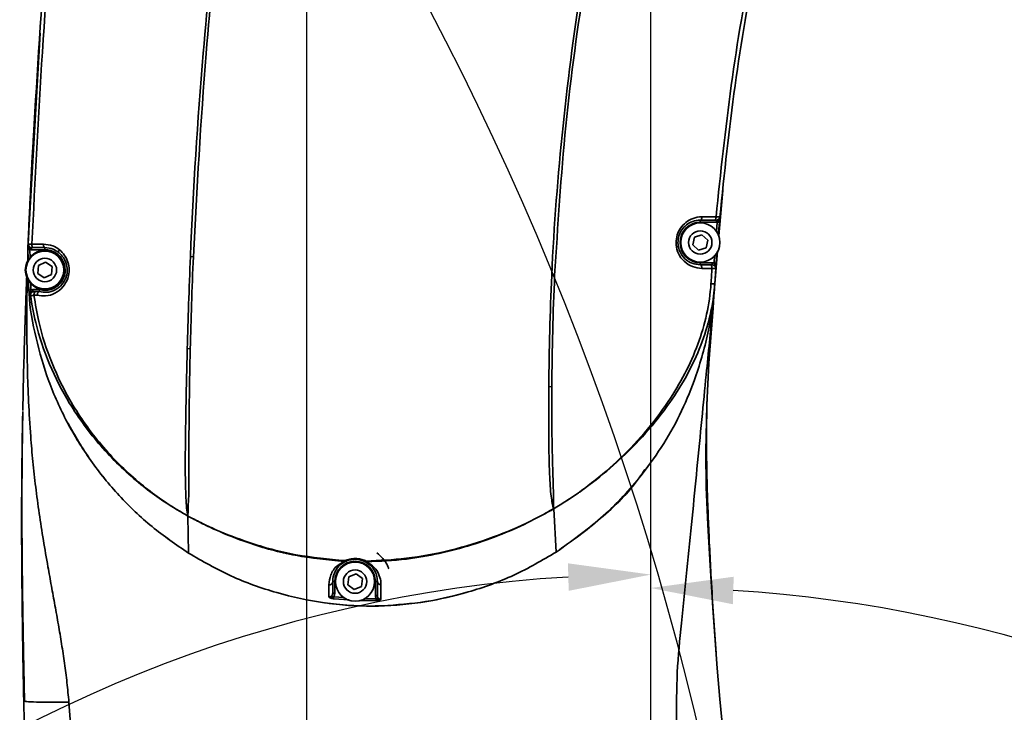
# Model space of a CAD drawing. Header units: millimetres. Extents: x -7686 to -856, y -458 to 6140.
# Tile 43 of 102: x -5934 to -5791, y 3777 to 3878. Entities that reach past the tile are written whole.
import ezdxf

# ---------------------------------------------------------------- set-up
doc = ezdxf.new("R2010")
doc.units = ezdxf.units.MM
doc.header["$LTSCALE"] = 5
doc.header["$PDSIZE"] = -1
doc.linetypes.add('ACAD_ISO10W100', pattern=[18, 12, -3, 0, -3])
doc.dimstyles.new('本体 安装', dxfattribs={"dimtxt": 24, "dimasz": 12, "dimexe": 7, "dimexo": 0.625, "dimtad": 1, "dimtoh": 1, "dimtxsty": 'Standard', "dimcen": 2.5, "dimclrd": 1, "dimclre": 1, "dimclrt": 4, "dimadec": 0, "dimazin": 0, "dimtfac": 1, "dimtmove": 0, "dimatfit": 3, "dimfxl": 1, "dimarcsym": 0})

# ---------------------------------------------------------------- blocks, each defined once
blk = doc.blocks.new('*D70')
at = {"color": 1, "linetype": 'ByBlock', "lineweight": -2, "transparency": 16777216}
for p, q in [((-5843.33, 4028.26), (-6087.16, 4028.26)), ((-6080.16, 3610.26), (-6080.16, 4016.26)), ((-5843.33, 3598.26), (-6087.16, 3598.26))]:
    blk.add_line(p, q, dxfattribs=at)
at = {"color": 1, "linetype": 'ByBlock', "transparency": 16777216}
for points in [[(-6082.16, 4016.26), (-6078.16, 4016.26), (-6080.16, 4028.26)], [(-6082.16, 3610.26), (-6078.16, 3610.26), (-6080.16, 3598.26)]]:
    blk.add_solid(points, dxfattribs=at)
at = {"layer": 'Defpoints', "color": 0, "linetype": 'ByBlock', "transparency": 16777216}
for p in [(-6080.16, 4028.26), (-5842.71, 4028.26), (-5842.71, 3598.26)]:
    blk.add_point(p, dxfattribs=at)
at = {"color": 4, "linetype": 'ByBlock', "transparency": 16777216, "insert": (-6092.79, 3813.26), "char_height": 24, "attachment_point": 5, "rotation": 90}
blk.add_mtext('430', dxfattribs=at)
blk = doc.blocks.new('*D77')
at = {"color": 1, "linetype": 'ByBlock', "lineweight": -2, "transparency": 16777216}
for p, q in [((-5892.71, 3650.76), (-5892.71, 4163.39)), ((-5842.71, 3650.76), (-5842.71, 4163.39)), ((-5880.71, 4156.39), (-5854.71, 4156.39))]:
    blk.add_line(p, q, dxfattribs=at)
at = {"color": 1, "linetype": 'ByBlock', "transparency": 16777216}
for points in [[(-5880.71, 4158.39), (-5880.71, 4154.39), (-5892.71, 4156.39)], [(-5854.71, 4158.39), (-5854.71, 4154.39), (-5842.71, 4156.39)]]:
    blk.add_solid(points, dxfattribs=at)
at = {"layer": 'Defpoints', "color": 0, "linetype": 'ByBlock', "transparency": 16777216}
for p in [(-5842.71, 4156.39), (-5892.71, 3650.14), (-5842.71, 3650.14)]:
    blk.add_point(p, dxfattribs=at)
at = {"color": 4, "linetype": 'ByBlock', "transparency": 16777216, "insert": (-5867.71, 4169.01), "char_height": 24, "attachment_point": 5}
blk.add_mtext('50', dxfattribs=at)
blk = doc.blocks.new('*D82')
at = {"color": 1, "linetype": 'ByBlock', "lineweight": -2, "transparency": 16777216}
blk.add_arc((-5842.71, 3598.26), 196.77, 313.4946, 86.5054, dxfattribs=at)
at = {"color": 1, "linetype": 'ByBlock', "transparency": 16777216}
for points in [[(-5830.78, 3792.67), (-5830.65, 3796.67), (-5842.71, 3795.03)], [(-5705.94, 3454.02), (-5708.6, 3457), (-5716.23, 3447.52)]]:
    blk.add_solid(points, dxfattribs=at)
at = {"layer": 'Defpoints', "color": 0, "linetype": 'ByBlock', "transparency": 16777216}
for p in [(-5842.71, 4028.26), (-5842.71, 3598.26), (-5842.71, 3598.26), (-5646.27, 3586.82), (-5566.31, 3268.86)]:
    blk.add_point(p, dxfattribs=at)
at = {"color": 4, "linetype": 'ByBlock', "transparency": 16777216, "insert": (-5655.42, 3691.91), "char_height": 24, "attachment_point": 5, "rotation": 296.5657}
blk.add_mtext('140°', dxfattribs=at)
blk = doc.blocks.new('*D83')
at = {"color": 1, "linetype": 'ByBlock', "lineweight": -2, "transparency": 16777216}
blk.add_arc((-5842.71, 3598.26), 198.73, 93.4603, 166.5397, dxfattribs=at)
at = {"color": 1, "linetype": 'ByBlock', "transparency": 16777216}
for points in [[(-5854.76, 3798.62), (-5854.64, 3794.62), (-5842.71, 3796.98)], [(-6034.02, 3644.11), (-6037.93, 3644.92), (-6038.42, 3632.77)]]:
    blk.add_solid(points, dxfattribs=at)
at = {"layer": 'Defpoints', "color": 0, "linetype": 'ByBlock', "transparency": 16777216}
for p in [(-5842.71, 4028.26), (-5931.9, 3775.85), (-6266.18, 3672.93), (-5842.71, 3598.26), (-5842.71, 3598.26)]:
    blk.add_point(p, dxfattribs=at)
at = {"color": 4, "linetype": 'ByBlock', "transparency": 16777216, "insert": (-5978.56, 3760.16), "char_height": 24, "attachment_point": 5, "rotation": 40}
blk.add_mtext('80°', dxfattribs=at)
blk = doc.blocks.new('*D84')
at = {"color": 1, "linetype": 'ByBlock', "lineweight": -2, "transparency": 16777216}
blk.add_arc((-5808.18, 4073.26), 236.57, 287.9067, 357.0933, dxfattribs=at)
at = {"color": 1, "linetype": 'ByBlock', "transparency": 16777216}
for points in [[(-5573.92, 4061.31), (-5569.92, 4061.21), (-5571.61, 4073.26)], [(-5734.88, 3846.23), (-5736.01, 3850.07), (-5746.95, 3844.75)]]:
    blk.add_solid(points, dxfattribs=at)
at = {"layer": 'Defpoints', "color": 0, "linetype": 'ByBlock', "transparency": 16777216}
for p in [(-5842.71, 4073.26), (-5402.71, 4073.26), (-5799.24, 4039.9), (-5656.12, 3892.04), (-5685.36, 3614.9)]:
    blk.add_point(p, dxfattribs=at)
at = {"color": 4, "linetype": 'ByBlock', "transparency": 16777216, "insert": (-5630.52, 3936.93), "char_height": 24, "attachment_point": 5, "rotation": 52.5}
blk.add_mtext('75°', dxfattribs=at)
blk = doc.blocks.new('*D89')
at = {"color": 1, "linetype": 'ByBlock', "lineweight": -2, "transparency": 16777216}
for p, q in [((-4937.38, 3821.28), (-4984.08, 3809.78)), ((-4812.76, 3821.28), (-4937.38, 3821.28)), ((-5842.71, 3598.26), (-4995.74, 3806.91))]:
    blk.add_line(p, q, dxfattribs=at)
at = {"color": 1, "linetype": 'ByBlock', "transparency": 16777216}
blk.add_solid([(-4984.56, 3811.72), (-4983.61, 3807.84), (-4995.74, 3806.91)], dxfattribs=at)
at = {"layer": 'Defpoints', "color": 0, "linetype": 'ByBlock', "transparency": 16777216}
for p in [(-4995.74, 3806.91), (-5842.71, 3598.26)]:
    blk.add_point(p, dxfattribs=at)
at = {"color": 4, "linetype": 'ByBlock', "transparency": 16777216, "insert": (-4874.76, 3835.91), "char_height": 24, "attachment_point": 5}
blk.add_mtext('R872,3', dxfattribs=at)

msp = doc.modelspace()

# ---------------------------------------------------------------- linework, layer by layer
at = {"color": 2, "linetype": 'ACAD_ISO10W100'}
msp.add_line((-5842.71, 3598.258), (-5842.71, 4028.258), dxfattribs=at)
at = {"linetype": 'Continuous', "lineweight": 35}
for p, q in [((-5931.498, 3875.713), (-5933.273, 3844.447)), ((-5931.959, 3868.649), (-5932.008, 3868.65)), ((-5932.22, 3864.461), (-5932.269, 3864.443)), ((-5932.39, 3862.307), (-5932.669, 3857.34)), ((-5832.801, 3846.25), (-5832.222, 3852.838)), ((-5833.444, 3848.508), (-5835.51, 3848.508)), ((-5835.51, 3848.508), (-5835.51, 3848.208)), ((-5835.284, 3848.988), (-5833.218, 3848.988)), ((-5833.17, 3848.508), (-5833.17, 3848.208)), ((-5833.17, 3848.208), (-5835.51, 3848.208)), ((-5833.157, 3846.811), (-5833.039, 3848.219)), ((-5833.039, 3848.219), (-5832.74, 3848.193)), ((-5832.74, 3848.193), (-5832.9, 3846.276)), ((-5933.247, 3845.073), (-5933.223, 3845.672)), ((-5836.609, 3844.906), (-5836.364, 3846.034)), ((-5836.364, 3846.034), (-5835.265, 3846.386)), ((-5835.265, 3846.386), (-5834.41, 3845.61)), ((-5834.41, 3845.61), (-5834.655, 3844.482)), ((-5933.292, 3842.556), (-5933.281, 3844.253)), ((-5932.981, 3844.242), (-5933.281, 3844.253)), ((-5933.273, 3844.447), (-5933.229, 3842.655)), ((-5933.27, 3844.5), (-5933.256, 3844.855)), ((-5932.981, 3844.242), (-5933.007, 3844.349)), ((-5932.981, 3844.242), (-5932.95, 3842.968)), ((-5932.75, 3844.508), (-5932.75, 3844.208)), ((-5930.81, 3844.208), (-5932.75, 3844.208)), ((-5932.702, 3845.017), (-5931.036, 3845.017)), ((-5930.81, 3844.508), (-5932.476, 3844.508)), ((-5930.81, 3844.508), (-5930.81, 3844.208)), ((-5928.711, 3844.209), (-5928.711, 3844.209)), ((-5835.754, 3844.13), (-5836.609, 3844.906)), ((-5834.655, 3844.482), (-5835.754, 3844.13)), ((-5909.653, 3843.217), (-5909.224, 3843.198)), ((-5909.653, 3843.214), (-5909.653, 3843.217)), ((-5909.653, 3843.214), (-5909.225, 3843.195)), ((-5909.224, 3843.198), (-5909.225, 3843.195)), ((-5833.512, 3842.267), (-5833.427, 3843.396)), ((-5833.414, 3839.266), (-5832.998, 3844.004)), ((-5833.1, 3843.743), (-5833.213, 3842.245)), ((-5931.852, 3840.762), (-5931.761, 3841.913)), ((-5931.761, 3841.913), (-5930.718, 3842.409)), ((-5930.718, 3842.409), (-5929.767, 3841.754)), ((-5929.767, 3841.754), (-5929.858, 3840.603)), ((-5835.51, 3842.008), (-5835.51, 3842.308)), ((-5835.51, 3842.308), (-5833.766, 3842.308)), ((-5835.51, 3842.008), (-5834.039, 3842.008)), ((-5833.812, 3841.492), (-5835.283, 3841.493)), ((-5833.766, 3842.008), (-5833.766, 3842.308)), ((-5833.512, 3842.267), (-5833.213, 3842.245)), ((-5833.267, 3841.473), (-5833.415, 3839.248)), ((-5930.901, 3840.107), (-5931.852, 3840.762)), ((-5929.858, 3840.603), (-5930.901, 3840.107)), ((-5856.687, 3840.463), (-5857.113, 3840.482)), ((-5857.113, 3840.479), (-5857.113, 3840.482)), ((-5856.687, 3840.463), (-5856.687, 3840.46)), ((-5932.861, 3839.31), (-5932.837, 3838.363)), ((-5932.559, 3838.113), (-5932.559, 3838.413)), ((-5932.559, 3838.413), (-5931.588, 3838.413)), ((-5833.417, 3839.212), (-5833.424, 3839.109)), ((-5932.837, 3838.363), (-5933.136, 3838.337)), ((-5931.928, 3837.583), (-5932.398, 3837.58)), ((-5932.159, 3838.113), (-5931.641, 3838.113)), ((-5910.109, 3829.729), (-5910.107, 3829.84)), ((-5910.107, 3829.84), (-5909.671, 3829.819)), ((-5857.1, 3824.305), (-5857.545, 3824.287)), ((-5910.085, 3805.539), (-5910.026, 3805.507)), ((-5909.94, 3800.108), (-5910.026, 3805.507)), ((-5856.84, 3806.624), (-5856.861, 3806.613)), ((-5856.832, 3806.568), (-5856.84, 3806.624)), ((-5856.832, 3806.568), (-5856.83, 3806.538)), ((-5856.452, 3800.255), (-5856.83, 3806.538)), ((-5887.309, 3798.902), (-5887.19, 3799.009)), ((-5886.975, 3798.951), (-5887.075, 3798.907)), ((-5884.234, 3798.854), (-5884.331, 3798.901)), ((-5884.114, 3798.952), (-5884.001, 3798.841)), ((-5886.633, 3796.651), (-5885.571, 3797.104)), ((-5885.571, 3797.104), (-5884.648, 3796.412)), ((-5888.96, 3795.958), (-5888.96, 3794.297)), ((-5888.96, 3795.958), (-5888.66, 3795.958)), ((-5888.66, 3795.958), (-5888.66, 3794.297)), ((-5886.771, 3795.504), (-5886.633, 3796.651)), ((-5885.848, 3794.812), (-5886.771, 3795.504)), ((-5884.648, 3796.412), (-5884.786, 3795.265)), ((-5882.76, 3793.964), (-5882.76, 3795.958)), ((-5882.46, 3795.958), (-5882.76, 3795.958)), ((-5888.96, 3794.297), (-5888.66, 3794.297)), ((-5884.786, 3795.265), (-5885.848, 3794.812)), ((-5888.836, 3793.754), (-5888.867, 3793.479)), ((-5886.561, 3793.298), (-5888.867, 3793.479)), ((-5888.836, 3793.754), (-5887.279, 3793.631)), ((-5882.612, 3793.193), (-5885.015, 3793.224)), ((-5884.398, 3793.491), (-5882.617, 3793.468)), ((-5882.46, 3793.964), (-5882.76, 3793.964)), ((-5882.617, 3793.468), (-5882.612, 3793.193)), ((-5933.661, 3778.582), (-5933.882, 3778.633)), ((-5933.805, 3775.409), (-5933.882, 3778.633)), ((-5933.873, 3778.633), (-5933.847, 3778.633)), ((-5927.317, 3778.437), (-5927.083, 3775.285))]:
    msp.add_line(p, q, dxfattribs=at)
at = {"linetype": 'Continuous', "lineweight": 35, "flags": 128}
for points in [[(-5835.284, 3848.988), (-5835.289, 3848.893), (-5835.303, 3848.803), (-5835.325, 3848.72), (-5835.353, 3848.648), (-5835.387, 3848.588), (-5835.425, 3848.544), (-5835.467, 3848.517), (-5835.51, 3848.508)], [(-5833.218, 3848.988), (-5833.224, 3848.893), (-5833.238, 3848.803), (-5833.259, 3848.72), (-5833.288, 3848.647), (-5833.321, 3848.588), (-5833.36, 3848.544), (-5833.401, 3848.517), (-5833.444, 3848.508)], [(-5933.007, 3844.349), (-5933.061, 3844.354), (-5933.112, 3844.362), (-5933.158, 3844.372), (-5933.198, 3844.385), (-5933.231, 3844.399), (-5933.255, 3844.414), (-5933.269, 3844.431), (-5933.273, 3844.447)], [(-5932.702, 3845.017), (-5932.699, 3844.918), (-5932.686, 3844.823), (-5932.666, 3844.735), (-5932.638, 3844.658), (-5932.603, 3844.594), (-5932.564, 3844.547), (-5932.521, 3844.518), (-5932.476, 3844.508)], [(-5931.036, 3845.017), (-5931.032, 3844.918), (-5931.02, 3844.823), (-5930.999, 3844.735), (-5930.971, 3844.658), (-5930.937, 3844.594), (-5930.897, 3844.547), (-5930.854, 3844.518), (-5930.81, 3844.508)], [(-5835.283, 3841.493), (-5835.286, 3841.592), (-5835.298, 3841.689), (-5835.318, 3841.778), (-5835.347, 3841.856), (-5835.381, 3841.921), (-5835.421, 3841.968), (-5835.464, 3841.998), (-5835.51, 3842.008)], [(-5833.812, 3841.492), (-5833.816, 3841.592), (-5833.828, 3841.688), (-5833.848, 3841.778), (-5833.876, 3841.856), (-5833.911, 3841.92), (-5833.951, 3841.968), (-5833.994, 3841.998), (-5834.039, 3842.008)], [(-5833.469, 3838.415), (-5833.533, 3837.458), (-5833.66, 3835.721), (-5833.944, 3832.086), (-5834.262, 3827.695), (-5834.582, 3821.651), (-5834.721, 3814.871), (-5834.646, 3809.679), (-5834.428, 3804.215), (-5834.096, 3798.279), (-5833.691, 3792.11), (-5833.039, 3783.368), (-5832.661, 3778.86), (-5832.243, 3774.342), (-5832.243, 3774.342), (-5832.243, 3774.342)], [(-5932.159, 3838.113), (-5932.207, 3838.102), (-5932.254, 3838.071), (-5932.297, 3838.022), (-5932.334, 3837.955), (-5932.363, 3837.873), (-5932.385, 3837.781), (-5932.396, 3837.682), (-5932.398, 3837.58)], [(-5934.097, 3797.515), (-5934.091, 3795.696), (-5934.041, 3790.212), (-5933.962, 3784.561), (-5933.852, 3778.879), (-5933.852, 3778.879), (-5933.852, 3778.879)], [(-5933.887, 3778.878), (-5933.886, 3778.815), (-5933.884, 3778.753), (-5933.883, 3778.69), (-5933.882, 3778.643)], [(-5933.882, 3778.633), (-5933.882, 3778.633)], [(-5933.852, 3778.879), (-5933.852, 3778.879), (-5933.851, 3778.816), (-5933.849, 3778.754), (-5933.847, 3778.633), (-5933.847, 3778.633)]]:
    msp.add_lwpolyline(points, dxfattribs=at)
at = {"linetype": 'Continuous', "lineweight": 35}
for centre, radius in [((-5835.51, 3845.258), 2.85), ((-5835.51, 3845.258), 1.699), ((-5930.81, 3841.258), 2.85), ((-5930.81, 3841.258), 2.75), ((-5930.81, 3841.258), 1.699), ((-5885.71, 3795.958), 2.85), ((-5885.71, 3795.958), 1.699)]:
    msp.add_circle(centre, radius, dxfattribs=at)
at = {"color": 4, "linetype": 'ByBlock'}
for centre, radius, start, end in [((-5842.71, 3598.258), 872.295, 310, 170), ((-6266.177, 3672.927), 442.295, 10.83949, 54.16051)]:
    msp.add_arc(centre, radius, start, end, dxfattribs=at)
at = {"linetype": 'Continuous', "lineweight": 35}
for centre, radius, start, end in [((-5833.17, 3849.008), 0.5, 270, 354.8807), ((-5835.51, 3845.258), 2.95, 90, 270), ((-5833.17, 3849.008), 0.8, 270, 279.41774), ((-5932.75, 3845.008), 0.5, 177.63884, 270), ((-5932.75, 3845.008), 0.8, 253.20913, 270), ((-5930.81, 3841.258), 2.95, 254.69628, 90), ((-5833.766, 3841.508), 0.8, 71.49365, 90), ((-5833.766, 3841.508), 0.5, 356.03001, 90), ((-5838.193, 4260.411), 420.359, 267.42021, 267.47836), ((-5932.42, 3837.613), 0.5, 90.00269, 188.17173), ((-5885.71, 3795.958), 2.95, 0, 180), ((-5887.199, 3799.19), 0.309, 249.10239, 293.57107), ((-5887.033, 3799.162), 0.218, 224.29311, 285.41426), ((-5884.265, 3799.11), 0.218, 252.48029, 313.7087), ((-5884.101, 3799.129), 0.306, 244.33666, 289.24596), ((-5889.445, 3795.981), 0.486, 262.08429, 357.25478), ((-5881.978, 3795.981), 0.482, 182.71427, 274.43816)]:
    msp.add_arc(centre, radius, start, end, dxfattribs=at)
for points, knots in [([(-5909.653, 3843.217), (-5909.653, 3843.217), (-5909.236, 3853.077), (-5908.143, 3870.353), (-5905.699, 3894.977), (-5902.834, 3917.105), (-5899.325, 3939.134), (-5895.195, 3961.049), (-5890.45, 3982.833), (-5884.608, 4006.775), (-5879.878, 4023.321), (-5877.191, 4032.722)], [0, 0, 0, 0, 0.0000003, 0.153608, 0.2693434, 0.3851057, 0.5008441, 0.6164967, 0.7321723, 0.8478277, 1, 1, 1, 1]), ([(-5876.844, 4032.62), (-5876.844, 4032.62), (-5879.613, 4023.248), (-5884.214, 4006.671), (-5890.079, 3982.749), (-5894.802, 3960.97), (-5898.923, 3939.065), (-5902.424, 3917.046), (-5905.27, 3894.929), (-5907.757, 3870.32), (-5908.691, 3853.048), (-5909.224, 3843.198)], [0, 0, 0, 0, 0.0000003, 0.1521858, 0.2678452, 0.3835246, 0.4991813, 0.6149153, 0.7306731, 0.8464042, 1, 1, 1, 1]), ([(-5857.113, 3840.482), (-5857.113, 3840.482), (-5856.778, 3847.747), (-5855.669, 3862.337), (-5852.759, 3884.132), (-5848.66, 3905.814), (-5843.466, 3927.246), (-5837.25, 3948.388), (-5830.101, 3969.218), (-5822.142, 3989.603), (-5816.338, 4002.934), (-5813.348, 4009.483), (-5813.348, 4009.483)], [0, 0, 0, 0, 0.00000034, 0.1242275, 0.24976961, 0.37541082, 0.50097649, 0.62630228, 0.75169669, 0.87704184, 0.99999966, 1, 1, 1, 1]), ([(-5813.017, 4009.331), (-5815.937, 4002.756), (-5821.834, 3989.479), (-5829.733, 3969.084), (-5836.872, 3948.27), (-5843.065, 3927.141), (-5848.256, 3905.728), (-5852.329, 3884.066), (-5855.311, 3862.297), (-5856.23, 3847.715), (-5856.687, 3840.463)], [0, 0, 0, 0, 0.12299, 0.2483484, 0.3737567, 0.4990973, 0.6246492, 0.7502758, 0.8758029, 1, 1, 1, 1]), ([(-5933.249, 3845.029), (-5932.79, 3854.352), (-5931.853, 3873.353), (-5929.506, 3901.985), (-5927.28, 3921.245), (-5926.166, 3930.878)], [0, 0, 0, 0, 0.3249858, 0.6623631, 1, 1, 1, 1]), ([(-5925.61, 3930.805), (-5926.725, 3921.185), (-5928.957, 3901.938), (-5931.307, 3873.326), (-5932.243, 3854.332), (-5932.702, 3845.017)], [0, 0, 0, 0, 0.337411, 0.675084, 1, 1, 1, 1]), ([(-5833.218, 3848.988), (-5832.548, 3855.36), (-5831.207, 3868.123), (-5827.902, 3887.559), (-5824.729, 3900.465), (-5823.09, 3907.13)], [0, 0, 0, 0, 0.3253112, 0.6515638, 1, 1, 1, 1]), ([(-5822.554, 3906.987), (-5824.191, 3900.333), (-5827.357, 3887.471), (-5830.66, 3868.076), (-5832.001, 3855.341), (-5832.672, 3848.963)], [0, 0, 0, 0, 0.3485476, 0.673785, 1, 1, 1, 1]), ([(-5932.499, 3860.41), (-5932.553, 3859.45), (-5932.682, 3857.178), (-5932.853, 3853.806), (-5933.013, 3850.512), (-5933.131, 3847.928), (-5933.217, 3845.987), (-5933.264, 3844.875), (-5933.282, 3844.447)], [0, 0, 0, 0, 0.1875512, 0.4438561, 0.6387969, 0.7938958, 0.9206952, 1, 1, 1, 1]), ([(-5835.283, 3841.493), (-5835.749, 3841.543), (-5836.683, 3841.644), (-5837.897, 3842.434), (-5838.733, 3843.567), (-5839.084, 3844.857), (-5838.999, 3846.083), (-5838.568, 3847.163), (-5837.842, 3848.061), (-5836.843, 3848.72), (-5835.938, 3848.969), (-5835.404, 3848.985), (-5835.284, 3848.988)], [0, 0, 0, 0, 0.125865, 0.2519348, 0.3706915, 0.4760406, 0.5705078, 0.6610093, 0.7543043, 0.8555037, 0.9675422, 1, 1, 1, 1]), ([(-5835.51, 3848.508), (-5835.614, 3848.505), (-5836.076, 3848.491), (-5836.857, 3848.277), (-5837.723, 3847.707), (-5838.355, 3846.928), (-5838.73, 3845.99), (-5838.804, 3844.922), (-5838.496, 3843.8), (-5837.77, 3842.819), (-5836.72, 3842.139), (-5835.914, 3842.052), (-5835.51, 3842.008)], [0, 0, 0, 0, 0.03292322, 0.14627873, 0.24789079, 0.34066197, 0.42989094, 0.52269979, 0.62665417, 0.74512997, 0.87230476, 1, 1, 1, 1]), ([(-5833.17, 3848.508), (-5833.17, 3848.508), (-5833.172, 3848.508), (-5833.206, 3848.508), (-5833.301, 3848.508), (-5833.396, 3848.508), (-5833.444, 3848.508)], [0, 0, 0, 0, 0.079588, 0.3858206, 0.6929282, 1, 1, 1, 1]), ([(-5833.218, 3848.988), (-5833.123, 3848.984), (-5832.932, 3848.975), (-5832.745, 3848.967), (-5832.677, 3848.964), (-5832.673, 3848.963), (-5832.672, 3848.963)], [0, 0, 0, 0, 0.3067677, 0.6138752, 0.9203372, 1, 1, 1, 1]), ([(-5833.039, 3848.219), (-5833.026, 3848.255), (-5832.997, 3848.337), (-5832.913, 3848.479), (-5832.777, 3848.639), (-5832.692, 3848.823), (-5832.674, 3848.936), (-5832.672, 3848.962), (-5832.672, 3848.963)], [0, 0, 0, 0, 0.1286922, 0.2898175, 0.5927588, 0.9090132, 0.994717, 1, 1, 1, 1]), ([(-5832.672, 3848.963), (-5832.672, 3848.963), (-5832.678, 3848.895), (-5832.688, 3848.78), (-5832.71, 3848.539), (-5832.727, 3848.338), (-5832.738, 3848.22), (-5832.74, 3848.193)], [0, 0, 0, 0, 0.0047643, 0.3941963, 0.6554773, 0.9187097, 1, 1, 1, 1]), ([(-5933.281, 3844.253), (-5933.278, 3844.319), (-5933.276, 3844.384), (-5933.273, 3844.447), (-5933.273, 3844.447)], [0, 0, 0, 0, 0.9996938, 1, 1, 1, 1]), ([(-5933.273, 3844.447), (-5933.273, 3844.447), (-5933.27, 3844.523), (-5933.264, 3844.669), (-5933.26, 3844.778), (-5933.258, 3844.832)], [0, 0, 0, 0, 0.0001259, 0.5013664, 1, 1, 1, 1]), ([(-5933.249, 3845.029), (-5933.25, 3845.027), (-5933.251, 3844.997), (-5933.249, 3844.938), (-5933.23, 3844.831), (-5933.174, 3844.673), (-5933.073, 3844.523), (-5933.024, 3844.395), (-5933.007, 3844.349)], [0, 0, 0, 0, 0.00601633, 0.12305503, 0.23826468, 0.44483136, 0.80094784, 1, 1, 1, 1]), ([(-5933.249, 3845.029), (-5933.238, 3845.028), (-5933.216, 3845.028), (-5933.044, 3845.024), (-5932.853, 3845.02), (-5932.729, 3845.018), (-5932.702, 3845.017)], [0, 0, 0, 0, 0.3061552, 0.6122659, 0.9184314, 1, 1, 1, 1]), ([(-5932.476, 3844.508), (-5932.489, 3844.508), (-5932.552, 3844.508), (-5932.647, 3844.508), (-5932.733, 3844.508), (-5932.744, 3844.508), (-5932.75, 3844.508)], [0, 0, 0, 0, 0.0815918, 0.387805, 0.6939004, 1, 1, 1, 1]), ([(-5928.711, 3844.209), (-5928.711, 3844.209), (-5928.42, 3843.979), (-5927.911, 3843.438), (-5927.41, 3842.416), (-5927.23, 3841.29), (-5927.349, 3840.477), (-5927.626, 3839.622), (-5928.162, 3838.701), (-5929.31, 3837.817), (-5930.641, 3837.406), (-5931.521, 3837.527), (-5931.928, 3837.583)], [0, 0, 0, 0, 0.0000056, 0.111415, 0.2158616, 0.319896, 0.4240221, 0.4400299, 0.5732087, 0.7220705, 0.8715528, 1, 1, 1, 1]), ([(-5931.036, 3845.017), (-5930.571, 3844.969), (-5929.745, 3844.882), (-5929.003, 3844.441), (-5928.711, 3844.209), (-5928.711, 3844.209)], [0, 0, 0, 0, 0.5630415, 0.9999783, 1, 1, 1, 1]), ([(-5928.795, 3843.808), (-5929.065, 3843.989), (-5929.684, 3844.403), (-5930.404, 3844.47), (-5930.81, 3844.508)], [0, 0, 0, 0, 0.4356722, 1, 1, 1, 1]), ([(-5928.711, 3844.209), (-5928.737, 3844.165), (-5928.788, 3844.076), (-5928.827, 3843.956), (-5928.834, 3843.858), (-5928.808, 3843.825), (-5928.795, 3843.808)], [0, 0, 0, 0, 0.25, 0.5, 0.75, 1, 1, 1, 1]), ([(-5931.627, 3838.113), (-5931.257, 3838.056), (-5930.477, 3837.935), (-5929.312, 3838.289), (-5928.32, 3839.043), (-5927.852, 3839.843), (-5927.612, 3840.582), (-5927.509, 3841.286), (-5927.669, 3842.26), (-5928.099, 3843.156), (-5928.557, 3843.585), (-5928.795, 3843.808)], [0, 0, 0, 0, 0.1369367, 0.2878454, 0.4364955, 0.5675801, 0.5832362, 0.6847706, 0.7863475, 0.889156, 1, 1, 1, 1]), ([(-5910.107, 3829.84), (-5910.047, 3831.986), (-5909.922, 3836.442), (-5909.745, 3840.902), (-5909.653, 3843.214)], [0, 0, 0, 0, 0.481537, 1, 1, 1, 1]), ([(-5909.225, 3843.195), (-5909.225, 3843.195), (-5909.322, 3840.884), (-5909.492, 3836.423), (-5909.612, 3831.966), (-5909.671, 3829.819)], [0, 0, 0, 0, 0.0000045, 0.5182946, 1, 1, 1, 1]), ([(-5834.039, 3842.008), (-5834.026, 3842.008), (-5833.964, 3842.008), (-5833.869, 3842.008), (-5833.782, 3842.008), (-5833.771, 3842.008), (-5833.766, 3842.008)], [0, 0, 0, 0, 0.0812649, 0.3877282, 0.6938583, 1, 1, 1, 1]), ([(-5833.959, 3839.276), (-5833.959, 3839.276), (-5833.903, 3840.014), (-5833.858, 3840.753), (-5833.812, 3841.492)], [0, 0, 0, 0, 0.000027, 1, 1, 1, 1]), ([(-5833.267, 3841.473), (-5833.278, 3841.474), (-5833.3, 3841.475), (-5833.472, 3841.481), (-5833.662, 3841.487), (-5833.786, 3841.491), (-5833.812, 3841.492)], [0, 0, 0, 0, 0.3062989, 0.6124717, 0.9188, 1, 1, 1, 1]), ([(-5833.512, 3842.267), (-5833.505, 3842.229), (-5833.489, 3842.144), (-5833.429, 3841.99), (-5833.32, 3841.811), (-5833.265, 3841.615), (-5833.265, 3841.5), (-5833.267, 3841.475), (-5833.267, 3841.473)], [0, 0, 0, 0, 0.1286924, 0.2898186, 0.5927604, 0.9090132, 0.994717, 1, 1, 1, 1]), ([(-5833.213, 3842.245), (-5833.218, 3842.178), (-5833.228, 3842.037), (-5833.243, 3841.816), (-5833.256, 3841.638), (-5833.263, 3841.534), (-5833.266, 3841.484), (-5833.267, 3841.474), (-5833.267, 3841.473)], [0, 0, 0, 0, 0.1966158, 0.4111431, 0.7106436, 0.9400354, 0.9952386, 1, 1, 1, 1]), ([(-5933.447, 3840.336), (-5933.469, 3839.773), (-5933.535, 3838.076), (-5933.63, 3835.422), (-5933.703, 3833.271), (-5933.734, 3832.304), (-5933.735, 3832.267)], [0, 0, 0, 0, 0.2101984, 0.6334827, 0.9862461, 1, 1, 1, 1]), ([(-5933.732, 3832.267), (-5933.696, 3833.381), (-5933.624, 3835.59), (-5933.524, 3838.218), (-5933.465, 3839.673), (-5933.442, 3840.269)], [0, 0, 0, 0, 0.3750745, 0.7442129, 1, 1, 1, 1]), ([(-5933.38, 3840.028), (-5933.392, 3839.288), (-5933.42, 3837.622), (-5933.439, 3834.667), (-5933.429, 3831.045), (-5933.363, 3826.881), (-5933.203, 3822.15), (-5932.936, 3817.622), (-5932.577, 3813.446), (-5932.165, 3809.703), (-5931.652, 3805.872), (-5931.051, 3801.999), (-5930.437, 3798.474), (-5929.863, 3795.319), (-5929.346, 3792.513), (-5928.842, 3789.706), (-5928.373, 3786.9), (-5927.955, 3784.094), (-5927.584, 3781.275), (-5927.406, 3779.386), (-5927.317, 3778.437)], [0, 0, 0, 0, 0.0551687, 0.1242656, 0.1933162, 0.2761499, 0.3586339, 0.440855, 0.497356, 0.5534373, 0.6102423, 0.6670812, 0.7224573, 0.7625813, 0.8025973, 0.8423884, 0.8819231, 0.9212571, 0.9604457, 1, 1, 1, 1]), ([(-5857.545, 3824.287), (-5857.511, 3826.975), (-5857.442, 3832.365), (-5857.223, 3837.77), (-5857.113, 3840.479)], [0, 0, 0, 0, 0.4987682, 1, 1, 1, 1]), ([(-5856.687, 3840.46), (-5856.687, 3840.46), (-5856.81, 3837.769), (-5857.004, 3832.374), (-5857.068, 3826.997), (-5857.1, 3824.305)], [0, 0, 0, 0, 0.0000037, 0.499392, 1, 1, 1, 1]), ([(-5933.136, 3838.337), (-5933.153, 3838.536), (-5933.195, 3839.021), (-5933.214, 3839.507), (-5933.225, 3839.793)], [0, 0, 0, 0, 0.4113351, 1, 1, 1, 1]), ([(-5932.837, 3838.363), (-5932.833, 3838.364), (-5932.745, 3838.397), (-5932.65, 3838.405), (-5932.559, 3838.413)], [0, 0, 0, 0, 0.0491461, 1, 1, 1, 1]), ([(-5931.627, 3838.113), (-5931.627, 3838.116), (-5931.626, 3838.122), (-5931.62, 3838.174), (-5931.61, 3838.249), (-5931.599, 3838.331), (-5931.592, 3838.387), (-5931.588, 3838.41), (-5931.588, 3838.413)], [0, 0, 0, 0, 0.2124462, 0.4248666, 0.6380348, 0.852852, 0.9856912, 1, 1, 1, 1]), ([(-5853.155, 3808.926), (-5853.13, 3808.944), (-5852.692, 3809.255), (-5850.791, 3810.653), (-5847.527, 3813.395), (-5843.58, 3817.486), (-5840.28, 3821.801), (-5837.689, 3826.154), (-5835.791, 3830.396), (-5834.489, 3834.79), (-5834.054, 3837.777), (-5833.959, 3839.276), (-5833.959, 3839.276)], [0, 0, 0, 0, 0.0025061, 0.0435391, 0.1910844, 0.3471193, 0.5030931, 0.6299072, 0.7566482, 0.8783693, 0.9999984, 1, 1, 1, 1]), ([(-5833.415, 3839.248), (-5833.415, 3839.248), (-5833.512, 3837.721), (-5833.972, 3834.677), (-5835.354, 3830.232), (-5837.359, 3825.976), (-5840.041, 3821.689), (-5843.38, 3817.485), (-5846.101, 3814.731), (-5848.864, 3812.211), (-5850.34, 3810.993), (-5852.181, 3809.62), (-5852.639, 3809.288), (-5853.079, 3808.979), (-5853.131, 3808.943), (-5853.155, 3808.926)], [0, 0, 0, 0, 0.0000016, 0.1229479, 0.2460051, 0.3729116, 0.4999098, 0.6516372, 0.8034249, 0.8103438, 0.952159, 0.9568058, 0.9949021, 0.9976228, 1, 1, 1, 1]), ([(-5833.415, 3839.248), (-5833.657, 3836.84), (-5834.14, 3832.03), (-5835.639, 3827.434), (-5836.388, 3825.139)], [0, 0, 0, 0, 0.50066158, 1, 1, 1, 1]), ([(-5833.959, 3839.276), (-5833.881, 3839.272), (-5833.725, 3839.263), (-5833.553, 3839.254), (-5833.437, 3839.248), (-5833.422, 3839.248), (-5833.415, 3839.248)], [0, 0, 0, 0, 0.2500004, 0.5000001, 0.75, 1, 1, 1, 1]), ([(-5833.426, 3839.071), (-5833.426, 3839.077), (-5833.425, 3839.09), (-5833.424, 3839.102), (-5833.424, 3839.109)], [0, 0, 0, 0, 0.4999157, 1, 1, 1, 1]), ([(-5833.417, 3839.212), (-5833.417, 3839.212), (-5833.417, 3839.215), (-5833.417, 3839.222), (-5833.416, 3839.229), (-5833.416, 3839.229)], [0, 0, 0, 0, 0.0005476, 0.999474, 1, 1, 1, 1]), ([(-5933.057, 3837.561), (-5933.057, 3837.562), (-5933.058, 3837.569), (-5933.063, 3837.61), (-5933.074, 3837.707), (-5933.093, 3837.876), (-5933.116, 3838.108), (-5933.129, 3838.261), (-5933.136, 3838.337)], [0, 0, 0, 0, 0.0047583, 0.0412, 0.2369439, 0.5545195, 0.7768479, 1, 1, 1, 1]), ([(-5933.119, 3838.149), (-5933.117, 3838.06), (-5933.067, 3835.789), (-5932.17, 3831.381), (-5930.388, 3825.071), (-5927.681, 3819.073), (-5924.247, 3813.469), (-5920.087, 3808.379), (-5915.349, 3803.81), (-5911.741, 3801.34), (-5909.94, 3800.108)], [0, 0, 0, 0, 0.0057563, 0.1477, 0.289924, 0.4320061, 0.5738284, 0.7161163, 0.8583573, 1, 1, 1, 1]), ([(-5932.837, 3838.363), (-5932.845, 3838.319), (-5932.862, 3838.225), (-5932.929, 3838.056), (-5933.032, 3837.867), (-5933.065, 3837.676), (-5933.059, 3837.58), (-5933.057, 3837.562), (-5933.057, 3837.561)], [0, 0, 0, 0, 0.1479202, 0.320342, 0.6596184, 0.9373715, 0.9947115, 1, 1, 1, 1]), ([(-5932.559, 3838.113), (-5932.616, 3838.107), (-5932.728, 3838.096), (-5932.878, 3838.01), (-5932.991, 3837.883), (-5933.058, 3837.726), (-5933.057, 3837.615), (-5933.057, 3837.561)], [0, 0, 0, 0, 0.2014941, 0.4029847, 0.6044639, 0.8059264, 1, 1, 1, 1]), ([(-5932.915, 3837.542), (-5932.931, 3837.544), (-5932.965, 3837.548), (-5933.012, 3837.555), (-5933.042, 3837.559), (-5933.057, 3837.561)], [0, 0, 0, 0, 0.3330981, 0.6661871, 1, 1, 1, 1]), ([(-5932.398, 3837.58), (-5932.491, 3837.574), (-5932.678, 3837.56), (-5932.856, 3837.547), (-5932.911, 3837.542), (-5932.914, 3837.542), (-5932.915, 3837.542)], [0, 0, 0, 0, 0.3203638, 0.6416496, 0.9611827, 1, 1, 1, 1]), ([(-5910.085, 3805.539), (-5910.111, 3805.554), (-5910.67, 3805.863), (-5913.147, 3807.3), (-5917.562, 3810.423), (-5922.842, 3815.557), (-5927.16, 3821.417), (-5930.264, 3827.509), (-5932.09, 3832.826), (-5932.686, 3836.234), (-5932.915, 3837.542)], [0, 0, 0, 0, 0.00219189, 0.04712258, 0.21108801, 0.39946947, 0.58780381, 0.74504614, 0.90223206, 1, 1, 1, 1]), ([(-5932.559, 3838.113), (-5932.559, 3838.113), (-5932.545, 3838.113), (-5932.515, 3838.113), (-5932.469, 3838.113), (-5932.436, 3838.113), (-5932.42, 3838.113)], [0, 0, 0, 0, 0.0000203, 0.3333469, 0.6666734, 1, 1, 1, 1]), ([(-5932.42, 3838.113), (-5932.419, 3838.113), (-5932.418, 3838.113), (-5932.39, 3838.113), (-5932.3, 3838.113), (-5932.206, 3838.113), (-5932.159, 3838.113)], [0, 0, 0, 0, 0.0387196, 0.357599, 0.6788481, 1, 1, 1, 1]), ([(-5932.398, 3837.58), (-5932.186, 3836.301), (-5931.629, 3832.937), (-5929.904, 3827.661), (-5926.929, 3821.576), (-5922.748, 3815.708), (-5919.131, 3812.087), (-5915.447, 3808.987), (-5913.11, 3807.304), (-5910.644, 3805.853), (-5910.112, 3805.555), (-5910.085, 3805.539)], [0, 0, 0, 0, 0.0961572, 0.2529552, 0.4097888, 0.5973697, 0.7849885, 0.7876559, 0.9547248, 0.9976701, 1, 1, 1, 1]), ([(-5931.928, 3837.583), (-5931.928, 3837.586), (-5931.924, 3837.634), (-5931.91, 3837.738), (-5931.867, 3837.885), (-5931.801, 3838.011), (-5931.722, 3838.096), (-5931.668, 3838.107), (-5931.641, 3838.113)], [0, 0, 0, 0, 0.0120422, 0.1771176, 0.383959, 0.5896361, 0.7948097, 1, 1, 1, 1]), ([(-5931.641, 3838.113), (-5931.636, 3838.113), (-5931.628, 3838.113), (-5931.628, 3838.113), (-5931.627, 3838.113)], [0, 0, 0, 0, 0.6840296, 1, 1, 1, 1]), ([(-5838.948, 3775.499), (-5838.96, 3777.921), (-5838.984, 3782.763), (-5838.219, 3790.185), (-5837.446, 3797.694), (-5836.693, 3805.217), (-5835.967, 3812.587), (-5835.284, 3819.642), (-5834.683, 3825.795), (-5834.173, 3830.842), (-5833.751, 3835.053), (-5833.578, 3837.159), (-5833.489, 3838.249)], [0, 0, 0, 0, 0.0947371, 0.1895001, 0.2935019, 0.397767, 0.5017462, 0.6118628, 0.7219251, 0.8124525, 0.9029672, 1, 1, 1, 1]), ([(-5934.027, 3820.826), (-5933.998, 3822.272), (-5933.928, 3825.756), (-5933.824, 3829.546), (-5933.75, 3831.729), (-5933.732, 3832.267)], [0, 0, 0, 0, 0.348416, 0.8393774, 1, 1, 1, 1]), ([(-5909.671, 3829.819), (-5909.708, 3828.188), (-5909.787, 3824.759), (-5909.851, 3819.58), (-5909.874, 3815.153), (-5909.874, 3811.896), (-5909.889, 3809.72), (-5909.901, 3807.916), (-5910.01, 3806.507), (-5909.991, 3805.778), (-5910.035, 3805.513), (-5910.036, 3805.51)], [0, 0, 0, 0, 0.1707241, 0.3589554, 0.546562, 0.6506149, 0.737312, 0.8238963, 0.9113648, 0.9989669, 1, 1, 1, 1]), ([(-5910.036, 3805.512), (-5910.036, 3805.515), (-5910.067, 3805.818), (-5910.234, 3806.609), (-5910.296, 3808.091), (-5910.376, 3809.947), (-5910.403, 3812.435), (-5910.39, 3815.634), (-5910.328, 3819.846), (-5910.238, 3824.566), (-5910.155, 3828.006), (-5910.109, 3829.729), (-5910.109, 3829.729)], [0, 0, 0, 0, 0.0008589, 0.0898835, 0.1788004, 0.2677325, 0.3567618, 0.4963154, 0.6362479, 0.8180169, 0.9999979, 1, 1, 1, 1]), ([(-5856.861, 3806.613), (-5856.861, 3806.614), (-5856.92, 3806.808), (-5857.038, 3807.297), (-5857.205, 3808.363), (-5857.341, 3809.814), (-5857.454, 3811.886), (-5857.523, 3814.604), (-5857.567, 3818.837), (-5857.553, 3822.135), (-5857.545, 3824.287)], [0, 0, 0, 0, 0.0004158, 0.0944057, 0.1883305, 0.292457, 0.3966869, 0.5519271, 0.7076661, 1, 1, 1, 1]), ([(-5857.1, 3824.305), (-5857.1, 3824.305), (-5857.108, 3823.232), (-5857.113, 3821.093), (-5857.092, 3817.867), (-5857.033, 3814.686), (-5856.959, 3812.002), (-5856.898, 3809.949), (-5856.848, 3808.044), (-5856.839, 3807.069), (-5856.84, 3806.624), (-5856.84, 3806.624)], [0, 0, 0, 0, 0.0000027, 0.1469494, 0.2937847, 0.4495195, 0.6047991, 0.7085459, 0.8122242, 0.9999973, 1, 1, 1, 1]), ([(-5836.388, 3825.139), (-5837.062, 3823.466), (-5838.408, 3820.122), (-5841.122, 3815.41), (-5844.845, 3810.283), (-5849.817, 3804.96), (-5854.245, 3801.82), (-5856.452, 3800.255)], [0, 0, 0, 0, 0.1663585, 0.3323842, 0.5001131, 0.750783, 1, 1, 1, 1]), ([(-5833.202, 3785.557), (-5833.334, 3787.366), (-5833.601, 3791.037), (-5833.909, 3796.097), (-5834.154, 3800.678), (-5834.339, 3804.77), (-5834.482, 3808.708), (-5834.573, 3812.388), (-5834.639, 3817.029), (-5834.577, 3820.312), (-5834.535, 3822.539)], [0, 0, 0, 0, 0.1298586, 0.2635167, 0.3681304, 0.4727391, 0.5814052, 0.6901312, 0.7899066, 1, 1, 1, 1]), ([(-5934.03, 3820.669), (-5934.042, 3820.138), (-5934.078, 3818.526), (-5934.122, 3815.547), (-5934.166, 3811.88), (-5934.193, 3808.027), (-5934.199, 3804.058), (-5934.186, 3800.374), (-5934.162, 3797.019), (-5934.133, 3793.992), (-5934.096, 3790.932), (-5934.052, 3787.852), (-5934.002, 3784.765), (-5933.958, 3782.286), (-5933.928, 3780.838), (-5933.919, 3780.419)], [0, 0, 0, 0, 0.0480812, 0.1460429, 0.2439356, 0.3437065, 0.4440976, 0.5424348, 0.614099, 0.6859415, 0.7577369, 0.8293218, 0.9006169, 0.9712542, 1, 1, 1, 1]), ([(-5934.02, 3820.603), (-5934.021, 3820.507), (-5934.037, 3819.663), (-5934.064, 3817.974), (-5934.099, 3815.491), (-5934.127, 3812.826), (-5934.148, 3809.613), (-5934.156, 3805.824), (-5934.137, 3801.316), (-5934.099, 3797.406), (-5934.058, 3794.155), (-5934.023, 3791.744), (-5933.983, 3789.248), (-5933.939, 3786.673), (-5933.889, 3784.025), (-5933.834, 3781.319), (-5933.793, 3779.496), (-5933.772, 3778.578)], [0, 0, 0, 0, 0.0080858, 0.0711757, 0.1372924, 0.205947, 0.2770933, 0.3794044, 0.4830825, 0.5982863, 0.6511904, 0.705972, 0.7621663, 0.8197747, 0.8788457, 0.9390391, 1, 1, 1, 1]), ([(-5927.558, 3819.135), (-5926.466, 3817.242), (-5924.279, 3813.451), (-5920.079, 3808.384), (-5915.351, 3803.809), (-5911.741, 3801.34), (-5909.94, 3800.108)], [0, 0, 0, 0, 0.2496898, 0.5001993, 0.7506264, 1, 1, 1, 1]), ([(-5856.452, 3800.255), (-5854.263, 3801.833), (-5849.872, 3804.998), (-5845.624, 3809.193), (-5843.849, 3811.847), (-5843.584, 3812.242)], [0, 0, 0, 0, 0.4583149, 0.9193016, 1, 1, 1, 1]), ([(-5856.832, 3806.568), (-5856.832, 3806.568), (-5856.204, 3806.935), (-5854.982, 3807.684), (-5853.772, 3808.495), (-5853.174, 3808.912), (-5853.155, 3808.926)], [0, 0, 0, 0, 0.0000137, 0.4994061, 0.9841202, 1, 1, 1, 1]), ([(-5853.155, 3808.926), (-5853.174, 3808.912), (-5853.769, 3808.49), (-5854.978, 3807.669), (-5856.2, 3806.911), (-5856.83, 3806.538), (-5856.83, 3806.538)], [0, 0, 0, 0, 0.016202, 0.4990413, 0.9999863, 1, 1, 1, 1]), ([(-5910.026, 3805.507), (-5910.02, 3805.503), (-5910.01, 3805.498), (-5910, 3805.492), (-5909.996, 3805.49)], [0, 0, 0, 0, 0.5600017, 1, 1, 1, 1]), ([(-5909.996, 3805.49), (-5909.971, 3805.476), (-5909.826, 3805.397), (-5909.532, 3805.239), (-5908.944, 3804.928), (-5907.751, 3804.324), (-5905.163, 3803.124), (-5900.602, 3801.376), (-5894.338, 3799.663), (-5889.572, 3799.227), (-5887.19, 3799.009)], [0, 0, 0, 0, 0.0035813, 0.0206665, 0.0419527, 0.0871489, 0.1885269, 0.4000251, 0.7000654, 1, 1, 1, 1]), ([(-5887.309, 3798.902), (-5889.677, 3799.125), (-5894.414, 3799.571), (-5900.644, 3801.308), (-5905.181, 3803.083), (-5907.761, 3804.306), (-5908.949, 3804.92), (-5909.536, 3805.236), (-5909.828, 3805.396), (-5909.972, 3805.477), (-5909.996, 3805.49)], [0, 0, 0, 0, 0.29916507, 0.59843172, 0.81083379, 0.91258198, 0.95792453, 0.97927466, 0.99658846, 1, 1, 1, 1]), ([(-5860.002, 3804.837), (-5859.98, 3804.848), (-5859.443, 3805.119), (-5858.377, 3805.679), (-5857.351, 3806.261), (-5856.832, 3806.568), (-5856.832, 3806.568)], [0, 0, 0, 0, 0.020172, 0.4996935, 0.9999834, 1, 1, 1, 1]), ([(-5856.83, 3806.538), (-5856.83, 3806.538), (-5857.347, 3806.238), (-5858.374, 3805.665), (-5859.44, 3805.115), (-5859.979, 3804.848), (-5860.002, 3804.837)], [0, 0, 0, 0, 0.0000167, 0.4987975, 0.9794819, 1, 1, 1, 1]), ([(-5884.114, 3798.952), (-5882.156, 3799.038), (-5878.019, 3799.22), (-5871.794, 3800.419), (-5865.714, 3802.275), (-5861.843, 3803.929), (-5860.03, 3804.823), (-5860.002, 3804.837)], [0, 0, 0, 0, 0.2348678, 0.4962004, 0.7575919, 0.9961588, 1, 1, 1, 1]), ([(-5860.002, 3804.837), (-5860.029, 3804.824), (-5861.455, 3804.106), (-5864.345, 3802.807), (-5868.821, 3801.216), (-5873.458, 3799.998), (-5878.539, 3799.093), (-5882.076, 3798.93), (-5884.001, 3798.841)], [0, 0, 0, 0, 0.0036938, 0.1921349, 0.380587, 0.574514, 0.7684223, 1, 1, 1, 1]), ([(-5933.887, 3778.878), (-5933.916, 3780.266), (-5933.974, 3783.041), (-5934.04, 3787.235), (-5934.092, 3791.419), (-5934.129, 3795.928), (-5934.149, 3800.141), (-5934.146, 3802.866), (-5934.144, 3803.985)], [0, 0, 0, 0, 0.1590997, 0.3180642, 0.4809471, 0.6438168, 0.8537569, 1, 1, 1, 1]), ([(-5909.94, 3800.108), (-5907.907, 3798.94), (-5903.823, 3796.593), (-5897.119, 3794.222), (-5890.204, 3792.711), (-5883.151, 3792.226), (-5876.123, 3792.782), (-5869.217, 3794.314), (-5862.542, 3796.706), (-5858.476, 3799.075), (-5856.452, 3800.255)], [0, 0, 0, 0, 0.1244963, 0.250129, 0.3763993, 0.5001355, 0.6247611, 0.7500757, 0.8755916, 1, 1, 1, 1]), ([(-5882.553, 3800.153), (-5882.237, 3799.874), (-5881.441, 3799.171), (-5881.017, 3798.373), (-5880.818, 3797.863), (-5880.798, 3797.813)], [0, 0, 0, 0, 0.37233014, 0.93825537, 1, 1, 1, 1]), ([(-5881.758, 3792.426), (-5879.648, 3792.58), (-5875.424, 3792.886), (-5868.992, 3794.406), (-5862.542, 3796.703), (-5858.476, 3799.074), (-5856.452, 3800.255)], [0, 0, 0, 0, 0.2365465, 0.4737244, 0.7380281, 1, 1, 1, 1]), ([(-5889.512, 3795.5), (-5889.451, 3795.979), (-5889.326, 3796.954), (-5888.631, 3798.12), (-5887.631, 3798.711), (-5887.309, 3798.902)], [0, 0, 0, 0, 0.3964136, 0.8056501, 1, 1, 1, 1]), ([(-5887.075, 3798.907), (-5887.353, 3798.742), (-5888.113, 3798.29), (-5888.653, 3797.436), (-5888.933, 3796.611), (-5888.954, 3796.107), (-5888.96, 3795.958)], [0, 0, 0, 0, 0.1904936, 0.5200981, 0.858261, 1, 1, 1, 1]), ([(-5887.19, 3799.009), (-5886.958, 3799.094), (-5886.495, 3799.263), (-5885.675, 3799.338), (-5884.892, 3799.243), (-5884.395, 3799.08), (-5884.155, 3798.97), (-5884.114, 3798.952)], [0, 0, 0, 0, 0.2477583, 0.4966563, 0.7262578, 0.9535219, 1, 1, 1, 1]), ([(-5884.331, 3798.901), (-5884.366, 3798.917), (-5884.569, 3799.01), (-5884.993, 3799.149), (-5885.663, 3799.232), (-5886.126, 3799.189), (-5886.572, 3799.1), (-5886.779, 3799.024), (-5886.975, 3798.951)], [0, 0, 0, 0, 0.0474984, 0.2764439, 0.5033479, 0.7371179, 0.7496695, 1, 1, 1, 1]), ([(-5882.46, 3795.958), (-5882.467, 3796.121), (-5882.486, 3796.574), (-5882.72, 3797.308), (-5883.176, 3798.133), (-5883.893, 3798.621), (-5884.234, 3798.854)], [0, 0, 0, 0, 0.1611478, 0.4472654, 0.7372415, 1, 1, 1, 1]), ([(-5884.001, 3798.841), (-5883.605, 3798.574), (-5882.788, 3798.024), (-5882.243, 3797.067), (-5881.971, 3796.218), (-5881.948, 3795.688), (-5881.94, 3795.5)], [0, 0, 0, 0, 0.2667516, 0.55038, 0.8401983, 1, 1, 1, 1]), ([(-5889.516, 3793.71), (-5889.516, 3793.813), (-5889.515, 3794.409), (-5889.513, 3795.006), (-5889.512, 3795.5)], [0, 0, 0, 0, 0.1730808, 1, 1, 1, 1]), ([(-5882.46, 3793.964), (-5882.46, 3794.062), (-5882.46, 3794.726), (-5882.46, 3795.391), (-5882.46, 3795.958)], [0, 0, 0, 0, 0.1477214, 1, 1, 1, 1]), ([(-5881.94, 3795.5), (-5881.941, 3794.933), (-5881.942, 3794.222), (-5881.944, 3793.512), (-5881.944, 3793.367)], [0, 0, 0, 0, 0.79691213, 1, 1, 1, 1]), ([(-5889.516, 3793.71), (-5889.474, 3793.708), (-5889.374, 3793.704), (-5889.216, 3793.768), (-5889.074, 3793.901), (-5888.978, 3794.087), (-5888.966, 3794.227), (-5888.96, 3794.297)], [0, 0, 0, 0, 0.1370567, 0.3251491, 0.5367314, 0.7661563, 1, 1, 1, 1]), ([(-5888.66, 3794.297), (-5888.668, 3794.192), (-5888.685, 3793.997), (-5888.788, 3793.831), (-5888.836, 3793.754)], [0, 0, 0, 0, 0.5367974, 1, 1, 1, 1]), ([(-5881.758, 3792.426), (-5883.132, 3792.409), (-5885.892, 3792.374), (-5888.633, 3792.698), (-5890.009, 3792.86)], [0, 0, 0, 0, 0.4981134, 1, 1, 1, 1]), ([(-5888.836, 3793.754), (-5888.893, 3793.742), (-5889.016, 3793.717), (-5889.217, 3793.69), (-5889.386, 3793.683), (-5889.492, 3793.704), (-5889.515, 3793.71), (-5889.516, 3793.71)], [0, 0, 0, 0, 0.244565, 0.5255935, 0.8934311, 0.9933703, 1, 1, 1, 1]), ([(-5888.867, 3793.479), (-5888.95, 3793.491), (-5889.117, 3793.516), (-5889.335, 3793.592), (-5889.456, 3793.661), (-5889.507, 3793.702), (-5889.516, 3793.71), (-5889.516, 3793.71)], [0, 0, 0, 0, 0.30791202, 0.61518025, 0.92681526, 0.99400261, 1, 1, 1, 1]), ([(-5882.617, 3793.468), (-5882.651, 3793.529), (-5882.736, 3793.683), (-5882.751, 3793.858), (-5882.76, 3793.964)], [0, 0, 0, 0, 0.3978363, 1, 1, 1, 1]), ([(-5882.617, 3793.468), (-5882.56, 3793.451), (-5882.437, 3793.413), (-5882.233, 3793.369), (-5882.067, 3793.352), (-5881.964, 3793.364), (-5881.945, 3793.367), (-5881.944, 3793.367)], [0, 0, 0, 0, 0.2522498, 0.5416135, 0.9167509, 0.9933637, 1, 1, 1, 1]), ([(-5881.944, 3793.367), (-5881.945, 3793.367), (-5881.952, 3793.361), (-5882.004, 3793.325), (-5882.129, 3793.266), (-5882.356, 3793.208), (-5882.527, 3793.198), (-5882.612, 3793.193)], [0, 0, 0, 0, 0.006023, 0.0569097, 0.3726013, 0.6860898, 1, 1, 1, 1]), ([(-5882.46, 3793.964), (-5882.453, 3793.893), (-5882.441, 3793.751), (-5882.344, 3793.562), (-5882.201, 3793.428), (-5882.057, 3793.37), (-5881.971, 3793.368), (-5881.944, 3793.367)], [0, 0, 0, 0, 0.24705008, 0.48920208, 0.71125508, 0.90707971, 1, 1, 1, 1]), ([(-5927.317, 3778.437), (-5928.186, 3778.428), (-5929.98, 3778.411), (-5932.122, 3778.445), (-5933.435, 3778.506), (-5933.606, 3778.563), (-5933.661, 3778.582)], [0, 0, 0, 0, 0.2748623, 0.5671888, 0.8595153, 1, 1, 1, 1])]:
    msp.add_open_spline(points, degree=3, knots=knots, dxfattribs=at)

# ---------------------------------------------------------------- dimensions: what is measured, and where the dimension line sits
at = {"color": 4, "linetype": 'ByBlock'}
dim = msp.add_linear_dim(base=(-5842.71, 4156.387), p1=(-5892.71, 3650.136), p2=(-5842.71, 3650.136), dimstyle='本体 安装', dxfattribs=at)
dim.commit()
dim.dimension.update_dxf_attribs({"geometry": '*D77', "text_midpoint": (-5867.71, 4169.012)})
for base, line1, line2, picture, middle in [((-5656.118, 3892.038), ((-5799.243, 4039.905), (-5685.363, 3614.898)), ((-5842.71, 4073.258), (-5402.71, 4073.258)), '*D84', (-5630.516, 3936.932)), ((-5931.897, 3775.846), ((-5842.71, 3598.258), (-5842.71, 4028.258)), ((-5842.71, 3598.258), (-6266.177, 3672.927)), '*D83', (-5978.563, 3760.162))]:
    dim = msp.add_angular_dim_2l(base=base, line1=line1, line2=line2, dimstyle='本体 安装', dxfattribs=at)
    dim.commit()
    dim.dimension.update_dxf_attribs({"geometry": picture, "text_midpoint": middle})
at = {"color": 1, "linetype": 'ByBlock'}
dim = msp.add_linear_dim(base=(-6080.162, 4028.258), p1=(-5842.71, 3598.258), p2=(-5842.71, 4028.258), angle=90, dimstyle='本体 安装', dxfattribs=at)
dim.commit()
dim.dimension.update_dxf_attribs({"geometry": '*D70', "text_midpoint": (-6080.162, 3813.258), "dimtype": 160})
at = {"color": 4, "linetype": 'ByBlock'}
dim = msp.add_angular_dim_2l(base=(-5646.268, 3586.817), line1=((-5842.71, 3598.258), (-5566.311, 3268.859)), line2=((-5842.71, 3598.258), (-5842.71, 4028.258)), dimstyle='本体 安装', dxfattribs=at)
dim.commit()
dim.dimension.update_dxf_attribs({"geometry": '*D82', "text_midpoint": (-5666.71, 3686.26), "dimtype": 162})
dim = msp.add_radius_dim(center=(-5842.71, 3598.258), mpoint=(-4995.736, 3806.907), dimstyle='本体 安装', dxfattribs=at)
dim.commit()
dim.dimension.update_dxf_attribs({"geometry": '*D89', "text_midpoint": (-4937.384, 3821.282), "dimtype": 164})

doc.saveas('drawing.dxf')
